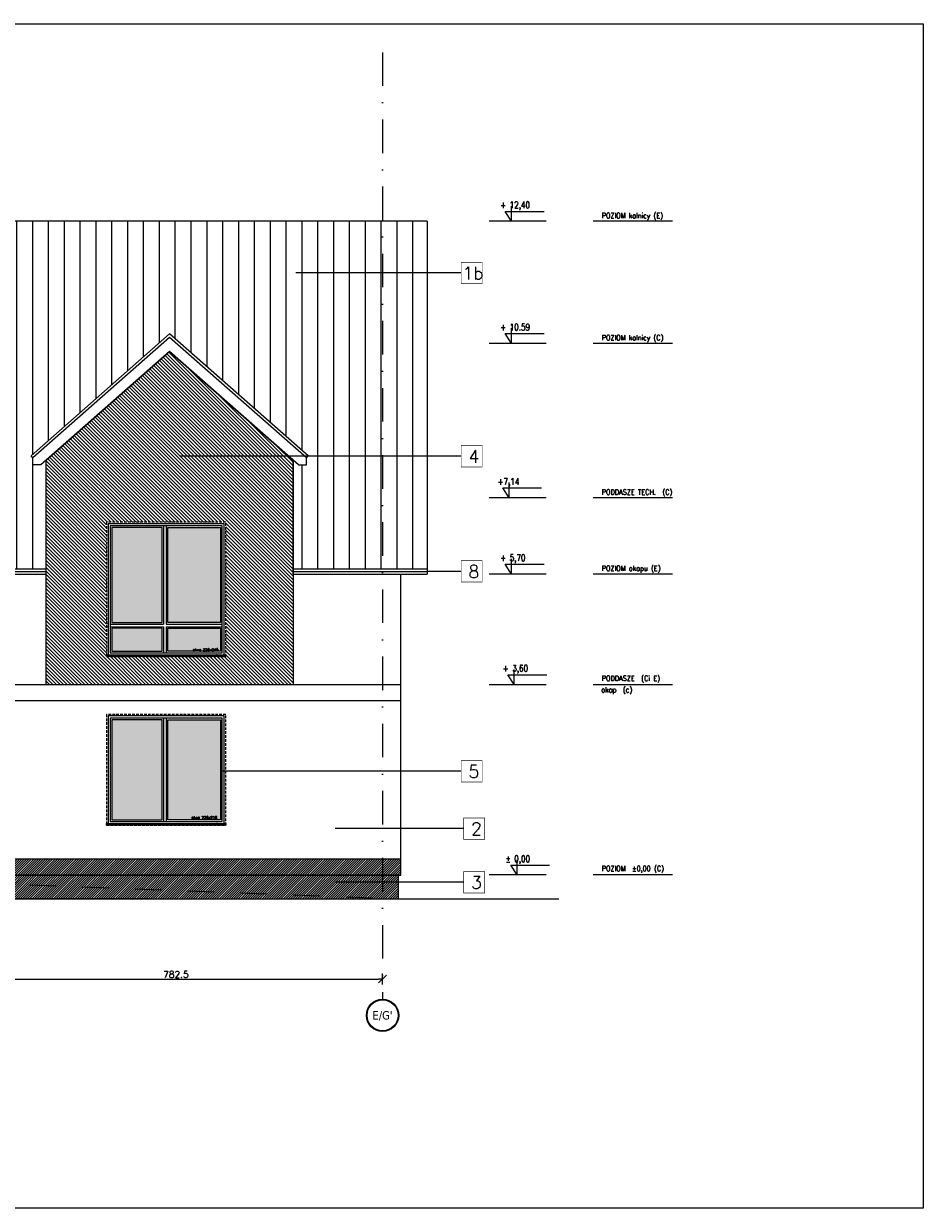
# Model space of a CAD drawing. Header units: millimetres. Extents: x 23192 to 177760, y -399809 to -79279.
# Tile 69 of 70: x 76333 to 78036, y -210097 to -207855. Entities that reach past the tile are written whole.
import ezdxf
from ezdxf.enums import TextEntityAlignment as Align

# ---------------------------------------------------------------- set-up
doc = ezdxf.new("R2010")
doc.units = ezdxf.units.MM
for name, pattern in [('2_3', [1, 0.5, -0.5]), ('CARKOVANA', [7.5, 5, -2.5]), ('DASHDOT', [25.4, 12.7, -6.35, 0, -6.35])]:
    doc.linetypes.add(name, pattern=pattern)
doc.layers.get('0').update_dxf_attribs({"lineweight": 0})
for name, color, linetype, lineweight in [('! opisy okien elewacja', 7, 'Continuous', 0), ('!! 0_ Istn-okna', 6, 'Continuous', 13), ('!! 0_ Istn-sciany', 3, 'Continuous', 30), ('!! 1  WYDZIELENIE PPOŻ', 252, 'Continuous', 0), ('!! 1_Hatch dach', 252, 'Continuous', 5), ('!! 1_projektowana elewacja', 3, 'Continuous', 25), ('!! wymiary osi', 250, 'Continuous', 9), ('0-osie-liniA', 14, 'DASHDOT', 5), ('0-osie-tx', 66, 'Continuous', 9), ('0-rzedne-blok', 62, 'Continuous', 13)]:
    doc.layers.add(name, color=color, linetype=linetype, lineweight=lineweight)
doc.layers.add('!! 0_ramki', color=66, linetype='Continuous', lineweight=9, plot=False)
doc.layers.add('ND', color=240, linetype='Continuous', lineweight=0, plot=False)
doc.layers.add('!! 1_ELEWACJA KOLOR', color=7, linetype='Continuous', lineweight=13, true_color=0x6888bb)
doc.layers.add('!! 2_ELEWACJA COKÓŁ', color=9, linetype='Continuous', lineweight=13, true_color=0x808080)
doc.layers.add('!!_1  OPISY ELEWACJE', color=250, linetype='Continuous')
doc.styles.add('DEUTSCH', font='SIMPLEX8')
doc.styles.add('SIMPLEX', font='simplex.shx', dxfattribs={"width": 0.77})
doc.styles.add('TAHOMA', font='tahoma.ttf')
doc.styles.add('TXT', font='simplex.shx')
doc.dimstyles.new('DIM50', dxfattribs={"dimscale": 5, "dimtxt": 2.5, "dimasz": 1.5, "dimexe": 0, "dimexo": 0, "dimgap": 0.5, "dimtad": 1, "dimdec": 4, "dimrnd": 0.5, "dimdsep": 46, "dimtxsty": 'TXT', "dimblk1": 'TICK1', "dimblk2": 'TICK1', "dimsah": 1, "dimcen": 0, "dimse1": 1, "dimse2": 1, "dimclrd": 1, "dimclre": 7, "dimclrt": 9, "dimadec": 0, "dimazin": 0, "dimtfac": 1, "dimtdec": 4, "dimtmove": 2, "dimatfit": 3, "dimldrblk": 'TICK1', "dimfxl": 1, "dimtolj": 1, "dimarcsym": 0})

# ---------------------------------------------------------------- blocks, each defined once
blk = doc.blocks.new('N OKNO 220X245')
at = {"layer": '!! 1_Hatch dach', "true_color": 0x575757}
h = blk.add_hatch(dxfattribs=at)
h.set_pattern_fill('DOTS', color=251, angle=360)
h.set_pattern_definition([(180, (74902.1715, -193611.4926), (-0.79375, -1.5875), [0, -1.5875])])
h.paths.add_polyline_path([(74700.2, -203917.2), (74795.2, -203917.2), (74795.2, -203873.7), (74700.2, -203873.7)])
h.paths.add_polyline_path([(74806.2, -203917.2), (74906.2, -203917.2), (74906.2, -203873.7), (74806.2, -203873.7)])
h.paths.add_polyline_path([(74806.2, -203862.7), (74906.2, -203862.7), (74906.2, -203682.7), (74806.2, -203682.7)])
h.paths.add_polyline_path([(74700.2, -203862.7), (74795.2, -203862.7), (74795.2, -203682.7), (74700.2, -203682.7)])
h = blk.add_hatch(dxfattribs=at)
h.set_pattern_fill('ANSI31', color=251, scale=0.05, angle=360)
h.set_pattern_definition([(45, (26142.61758, 33649.01818), (-0.11225320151, 0.11225320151), [])])
h.paths.add_polyline_path([(74690.2, -203924.2), (74916.2, -203924.2), (74916.2, -203927.2), (74690.2, -203927.2)])
at = {"layer": '! opisy okien elewacja'}
for p in [(74693.2, -203865.2), (74693.2, -203871.2), (74693.2, -203924.2), (74899.2, -203924.2)]:
    blk.add_point(p, dxfattribs=at)
at = {"layer": '!! 0_ Istn-okna', "linetype": 'CARKOVANA', "lineweight": 5}
blk.add_lwpolyline([(74690.2, -203927.2), (74916.2, -203927.2), (74916.2, -203672.7), (74690.2, -203672.7)], close=True, dxfattribs=at)
at = {"layer": '!! 0_ Istn-okna'}
for points in [[(74693.2, -203924.2), (74913.2, -203924.2), (74913.2, -203675.7), (74693.2, -203675.7)], [(74697.2, -203920.2), (74909.2, -203920.2), (74909.2, -203679.7), (74697.2, -203679.7)], [(74795.2, -203682.7), (74700.2, -203682.7), (74700.2, -203862.7), (74795.2, -203862.7)], [(74806.2, -203682.7), (74906.2, -203682.7), (74906.2, -203862.7), (74806.2, -203862.7)], [(74795.2, -203873.7), (74700.2, -203873.7), (74700.2, -203917.2), (74795.2, -203917.2)], [(74806.2, -203873.7), (74906.2, -203873.7), (74906.2, -203917.2), (74806.2, -203917.2)], [(74690.2, -203924.2), (74916.2, -203924.2), (74916.2, -203927.2), (74690.2, -203927.2)]]:
    blk.add_lwpolyline(points, close=True, dxfattribs=at)
for points in [[(74798.2, -203679.7), (74798.2, -203865.7)], [(74803.2, -203679.7), (74803.2, -203865.7)], [(74697.2, -203865.7), (74798.2, -203865.7)], [(74697.2, -203870.7), (74798.2, -203870.7)], [(74798.2, -203870.7), (74798.2, -203920.2)], [(74803.2, -203865.7), (74909.2, -203865.7)], [(74803.2, -203870.7), (74909.2, -203870.7)], [(74803.2, -203870.7), (74803.2, -203920.2)]]:
    blk.add_lwpolyline(points, dxfattribs=at)
at = {"insert": (74853.5, -203912.2), "char_height": 5, "attachment_point": 1, "style": 'TXT'}
blk.add_mtext_dynamic_manual_height_columns('okno 220x245', width=87.931, gutter_width=75, heights=[0], dxfattribs=at)
blk = doc.blocks.new('N OKNO 220 X 195')
at = {"layer": '!! 1_Hatch dach', "true_color": 0x575757}
h = blk.add_hatch(dxfattribs=at)
h.set_pattern_fill('DOTS', color=251, angle=360)
h.paths.add_polyline_path([(76877.5, -203419.8), (76777.5, -203419.8), (76777.5, -203609.3), (76877.5, -203609.3)])
h.paths.add_polyline_path([(76766.5, -203419.8), (76671.5, -203419.8), (76671.5, -203609.3), (76766.5, -203609.3)])
h = blk.add_hatch(dxfattribs=at)
h.set_pattern_fill('ANSI31', color=251, scale=0.05, angle=360)
h.set_pattern_definition([(45, (28113.94453, 33956.91823), (-0.11225320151, 0.11225320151), [])])
h.paths.add_polyline_path([(76661.5, -203616.3), (76887.5, -203616.3), (76887.5, -203619.3), (76661.5, -203619.3)])
at = {"layer": '! opisy okien elewacja'}
for p in [(76664.5, -203616.3), (76870.5, -203616.3)]:
    blk.add_point(p, dxfattribs=at)
at = {"layer": '!! 0_ Istn-okna', "linetype": 'CARKOVANA', "lineweight": 5}
blk.add_lwpolyline([(76661.5, -203619.3), (76887.5, -203619.3), (76887.5, -203409.8), (76661.5, -203409.8)], close=True, dxfattribs=at)
at = {"layer": '!! 0_ Istn-okna'}
for points in [[(76664.5, -203616.3), (76884.5, -203616.3), (76884.5, -203412.8), (76664.5, -203412.8)], [(76668.5, -203612.3), (76880.5, -203612.3), (76880.5, -203416.8), (76668.5, -203416.8)], [(76766.5, -203419.8), (76671.5, -203419.8), (76671.5, -203609.3), (76766.5, -203609.3)], [(76777.5, -203419.8), (76877.5, -203419.8), (76877.5, -203609.3), (76777.5, -203609.3)], [(76661.5, -203616.3), (76887.5, -203616.3), (76887.5, -203619.3), (76661.5, -203619.3)]]:
    blk.add_lwpolyline(points, close=True, dxfattribs=at)
for points in [[(76769.5, -203416.8), (76769.5, -203612.3)], [(76774.5, -203416.8), (76774.5, -203612.3)]]:
    blk.add_lwpolyline(points, dxfattribs=at)
at = {"insert": (76822.4, -203602.6), "char_height": 5, "attachment_point": 1, "style": 'TXT'}
blk.add_mtext_dynamic_manual_height_columns('okno 220x210', width=87.931, gutter_width=75, heights=[0], dxfattribs=at)
blk = doc.blocks.new('*U81')
h = blk.add_hatch(color=256)
edge = h.paths.add_edge_path()
edge.add_arc((0, 0), 30.6, 0, 360)
edge = h.paths.add_edge_path(flags=17)
edge.add_arc((0, 0), 29.4, 0, 360)
for radius in [30.6, 29.4]:
    blk.add_circle((0, 0), radius)
at = {"style": 'TAHOMA', "flags": 8}
blk.add_attdef('ANSICHTSNUMMER', text='', height=16, dxfattribs=at).set_placement((0, 0), align=Align.MIDDLE_CENTER)
blk = doc.blocks.new('TICK1')
at = {"color": 2}
blk.add_line((-1, -1), (1, 1), dxfattribs=at)
at = {"color": 0}
for p, q in [((0, 0), (-1, 0)), ((0, -1.4), (0, 1.4))]:
    blk.add_line(p, q, dxfattribs=at)
blk = doc.blocks.new('*D3709')
at = {"layer": '!! wymiary osi', "color": 1, "lineweight": -2, "transparency": 16777216}
blk.add_line((62617.6, -216280.7), (63385.1, -216280.7), dxfattribs=at)
at = {"layer": 'DEFPOINTS', "color": 0, "transparency": 16777216}
for p in [(62610.1, -216280.7), (63392.6, -216280.7), (63392.6, -216280.7)]:
    blk.add_point(p, dxfattribs=at)
at = {"layer": '!! wymiary osi', "color": 1, "lineweight": -2, "transparency": 16777216, "xscale": 7.5, "yscale": 7.5, "zscale": 7.5, "rotation": 180}
blk.add_blockref('TICK1', (62610.1, -216280.7), dxfattribs=at)
at = {"layer": '!! wymiary osi', "color": 1, "lineweight": -2, "transparency": 16777216, "xscale": 7.5, "yscale": 7.5, "zscale": 7.5}
blk.add_blockref('TICK1', (63392.6, -216280.7), dxfattribs=at)
at = {"layer": '!! wymiary osi', "color": 9, "transparency": 16777216, "insert": (63001.3, -216271.9), "char_height": 12.5, "attachment_point": 5, "style": 'TXT'}
blk.add_mtext('\\A1;782.5', dxfattribs=at)
blk = doc.blocks.new('D_kota')
for p, q in [((8.7, 0), (8.7, 23)), ((-0.8, 15), (8.7, 15)), ((8.7, 0), (-0.8, 15))]:
    blk.add_line(p, q)
blk.add_lwpolyline([(-0.8, 15), (57.9, 15)])
at = {"style": 'DEUTSCH', "width": 0.8}
blk.add_attdef('POZ.ARCH', (7.3, 19.7), '', height=10, dxfattribs=at)
blk = doc.blocks.new('rzędne elewacji 3')
at = {"layer": '0-rzedne-blok'}
for p, q in [((-21412, 5688.3), (-21262.2, 5688.3)), ((-21173, 5688.3), (-21065, 5688.3)), ((-21412, 5328.3), (-21262.2, 5328.3)), ((-21173, 5328.3), (-21065, 5328.3)), ((-21412.1, 5118.5), (-21262.2, 5118.5)), ((-21173, 5118.5), (-21065, 5118.5)), ((-21412.1, 4974.3), (-21262.2, 4974.3)), ((-21173, 4974.3), (-21065, 4974.3)), ((-21412.1, 4681.8), (-21262.2, 4681.8)), ((-21173, 4681.8), (-21065, 4681.8)), ((-21412.1, 4450.7), (-21262.2, 4450.7)), ((-21173, 4450.7), (-21065, 4450.7))]:
    blk.add_line(p, q, dxfattribs=at)
ref = blk.add_blockref('D_kota', (-21107, 5688.3), dxfattribs=dict(at, xscale=1.250000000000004, yscale=1.250000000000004, zscale=1.250000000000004, rotation=180))
ref.add_attrib('POZ.ARCH', '%%p 0,00  ', (-21096.2, 5663.8), dxfattribs={"layer": '0', "height": 12.5, "rotation": 180, "style": 'DEUTSCH', "width": 0.8})
ref = blk.add_blockref('D_kota', (-21101.6, 5327.9), dxfattribs=dict(at, xscale=1.250000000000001, yscale=1.250000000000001, zscale=1.250000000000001, rotation=179.9999999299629))
ref.add_attrib('POZ.ARCH', '+ 3,60', (-21090.7, 5303.3), dxfattribs={"layer": '0', "height": 12.5, "rotation": 180, "style": 'DEUTSCH', "width": 0.8})
ref = blk.add_blockref('D_kota', (-21096.6, 5118.5), dxfattribs=dict(at, xscale=1.250000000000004, yscale=1.250000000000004, zscale=1.250000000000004, rotation=180))
ref.add_attrib('POZ.ARCH', '+ 5,70', (-21085.8, 5093.9), dxfattribs={"layer": '0', "height": 12.5, "rotation": 180, "style": 'DEUTSCH', "width": 0.8})
ref = blk.add_blockref('D_kota', (-21091.8, 4974.3), dxfattribs=dict(at, xscale=1.250000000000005, yscale=1.250000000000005, zscale=1.250000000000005, rotation=180))
ref.add_attrib('POZ.ARCH', '+7,14', (-21081, 4949.8), dxfattribs={"layer": '0', "height": 12.5, "rotation": 180, "style": 'DEUTSCH', "width": 0.8})
ref = blk.add_blockref('D_kota', (-21096.6, 4681.8), dxfattribs=dict(at, xscale=1.250000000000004, yscale=1.250000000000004, zscale=1.250000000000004, rotation=180))
ref.add_attrib('POZ.ARCH', '+ 10.59', (-21085.8, 4657.2), dxfattribs={"layer": '0', "height": 12.5, "rotation": 180, "style": 'DEUTSCH', "width": 0.8})
ref = blk.add_blockref('D_kota', (-21096.6, 4450.7), dxfattribs=dict(at, xscale=1.250000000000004, yscale=1.250000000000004, zscale=1.250000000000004, rotation=180))
ref.add_attrib('POZ.ARCH', '+ 12,40', (-21085.8, 4426.1), dxfattribs={"layer": '0', "height": 12.5, "rotation": 180, "style": 'DEUTSCH', "width": 0.8})
at = {"layer": '0-rzedne-blok', "style": 'SIMPLEX', "width": 0.77}
for s, p in [('POZIOM  %%P0,00 (C)', (-21278.3, 5681, 0)), ('okap  (c)', (-21277.4, 5342.7)), ('PODDASZE  (Ci E)', (-21278.3, 5321, 0)), ('POZIOM okapu (E)', (-21278.3, 5112.8, 0)), ('PODDASZE TECH.  (C)', (-21278.3, 4968.4, 0)), ('POZIOM kalnicy (C)', (-21278.3, 4676.1, 0)), ('POZIOM kalnicy (E)', (-21278.3, 4445, 0))]:
    blk.add_text(s, height=10, rotation=180, dxfattribs=at).set_placement(p)
blk = doc.blocks.new('BLOK OSIE D-E PD')
at = {"layer": '0-osie-liniA', "ltscale": 5}
blk.add_lwpolyline([(63392.56735, -214526.31528), (63392.56735, -216318.84626)], dxfattribs=at)
at = {"layer": '0-osie-tx'}
ref = blk.add_blockref('*U81', (63392.56735, -216349.44626), dxfattribs=dict(at, rotation=180))
ref.add_attrib('ANSICHTSNUMMER', "E/G'", dxfattribs={"layer": '0', "height": 16, "style": 'TAHOMA', "flags": 8}).set_placement((63392.56735, -216349.44626), align=Align.MIDDLE_CENTER)
at = {"layer": '!! wymiary osi'}
dim = blk.add_linear_dim(base=(63392.56735, -216280.68013), p1=(62610.06735, -216280.68013), p2=(63392.56735, -216280.68013), dimstyle='DIM50', dxfattribs=at)
dim.commit()
dim.dimension.update_dxf_attribs({"geometry": '*D3709', "text_midpoint": (63001.31735, -216271.93013)})

msp = doc.modelspace()

# ---------------------------------------------------------------- hatches: boundary and pattern name
at = {"layer": '!! 1_ELEWACJA KOLOR', "true_color": 0x4f5358}
h = msp.add_hatch(dxfattribs=at)
h.set_pattern_fill('ANSI31', color=251, scale=1.5, angle=-90)
h.set_pattern_definition([(315, (0, -6910.918), (3.36759605, 3.36759605), [])])
h.paths.add_polyline_path([(76375.42327, -209106.45733), (76600.46691, -209106.45733), (76600.46691, -209052.95733), (76489.80099, -209052.95733), (76489.80099, -209049.95733), (76489.80099, -208798.45733), (76600.46691, -208798.45733), (76609.29737, -208475.27016), (76375.42327, -208681.07936)])
h.paths.add_polyline_path([(76600.46691, -209106.45733), (76843.17147, -209106.45733), (76843.17147, -208681.07936), (76609.29737, -208475.27016), (76600.46691, -208798.45733), (76715.80099, -208798.45733), (76715.80099, -209052.95733), (76600.46691, -209052.95733)])
at = {"layer": '!! 1_Hatch dach'}
h = msp.add_hatch(dxfattribs=at)
h.set_pattern_fill('_USER', color=8, scale=30, angle=90, pattern_type=0)
h.set_pattern_definition([(90, (0, 0), (-30, 2e-15), [])])
h.paths.add_polyline_path([(75630.92327, -208626.32851), (75630.92327, -208228.75994), (75282.42327, -208228.75994), (75282.42327, -208724.1193), (75333.72641, -208769.26606), (75330.42327, -208773.01963), (75330.42327, -208786.34029), (75315.28616, -208786.34029), (75305.42327, -208777.66095), (75305.42327, -208886.62491), (75509.29737, -208886.62491), (75509.29737, -208766.66095), (75486.93448, -208786.34029), (75471.79737, -208786.34029), (75471.79737, -208773.01963), (75468.49423, -208769.26606)])
h.paths.add_polyline_path([(75342.95555, -208600.81178), (75342.95555, -208595.81178), (75342.95555, -208463.81178), (75456.70555, -208463.81178), (75456.70555, -208597.81178), (75456.70555, -208600.81178)], flags=16)
h.paths.add_polyline_path([(75344.95555, -208595.81178), (75344.95555, -208465.81178), (75454.70555, -208465.81178), (75454.70555, -208595.81178)], flags=0)
h.paths.add_polyline_path([(75349.95555, -208590.81178), (75349.95555, -208470.81178), (75449.70555, -208470.81178), (75449.70555, -208590.81178)], flags=0)
h.paths.add_polyline_path([(75351.95555, -208587.81178), (75351.95555, -208472.81178), (75399.01217, -208472.81178), (75399.83055, -208470.81178), (75400.64893, -208472.81178), (75447.70555, -208472.81178), (75447.70555, -208587.81178)], flags=0)
h.paths.add_polyline_path([(75351.95555, -208587.81178), (75351.95555, -208472.81178), (75447.70555, -208472.81178), (75447.70555, -208587.81178)], flags=0)
h.paths.add_polyline_path([(75342.95555, -208437.52314), (75342.95555, -208432.52314), (75342.95555, -208300.52314), (75456.70555, -208300.52314), (75456.70555, -208434.52314), (75456.70555, -208437.52314)], flags=16)
h.paths.add_polyline_path([(75344.95555, -208432.52314), (75344.95555, -208302.52314), (75454.70555, -208302.52314), (75454.70555, -208432.52314)], flags=0)
h.paths.add_polyline_path([(75349.95555, -208427.52314), (75349.95555, -208307.52314), (75449.70555, -208307.52314), (75449.70555, -208427.52314)], flags=0)
h.paths.add_polyline_path([(75447.70555, -208424.52314), (75351.95555, -208424.52314), (75351.95555, -208309.52314), (75399.01217, -208309.52314), (75399.83055, -208307.52314), (75400.64893, -208309.52314), (75447.70555, -208309.52314)], flags=0)
h.paths.add_polyline_path([(75447.70555, -208424.52314), (75351.95555, -208424.52314), (75351.95555, -208309.52314), (75447.70555, -208309.52314)], flags=0)
h.paths.add_polyline_path([(75282.42327, -208228.75994), (75031.92327, -208228.75994), (75031.92327, -208503.6793), (75282.42327, -208724.1193)])
h.paths.add_polyline_path([(75031.92327, -208228.75994), (74947.42327, -208228.75994), (74947.42327, -208454.61771), (74961.79737, -208441.96851), (75031.92327, -208503.6793)])
h.paths.add_polyline_path([(76204.90824, -208300.52314), (76229.92327, -208300.52314), (76229.92327, -208228.75994), (75630.92327, -208228.75994), (75630.92327, -208626.32851), (75840.42327, -208441.96851), (76212.35232, -208769.26606), (76209.04918, -208773.01963), (76209.04918, -208786.34029), (76193.91206, -208786.34029), (76171.54918, -208766.66095), (76171.54918, -208886.62491), (76229.92327, -208886.62491), (76229.92327, -208600.81178), (76204.90824, -208600.81178), (76204.90824, -208595.81178), (76204.90824, -208463.81178), (76229.92327, -208463.81178), (76229.92327, -208437.52314), (76204.90824, -208437.52314), (76204.90824, -208432.52314)])
h.paths.add_polyline_path([(77012.42327, -208228.75994), (76229.92327, -208228.75994), (76229.92327, -208300.52314), (76318.65824, -208300.52314), (76318.65824, -208434.52314), (76318.65824, -208437.52314), (76229.92327, -208437.52314), (76229.92327, -208463.81178), (76318.65824, -208463.81178), (76318.65824, -208597.81178), (76318.65824, -208600.81178), (76229.92327, -208600.81178), (76229.92327, -208886.62491), (76375.42327, -208886.62491), (76375.42327, -208681.07936), (76365.56039, -208689.7587), (76350.42327, -208689.7587), (76350.42327, -208676.43804), (76347.12013, -208672.68447), (76609.29737, -208441.96851), (76871.4746, -208672.68447), (76868.17147, -208676.43804), (76868.17147, -208689.7587), (76853.03435, -208689.7587), (76843.17147, -208681.07936), (76843.17147, -208886.62491), (77012.42327, -208886.62491)])
h.paths.add_polyline_path([(77096.92327, -208228.75994), (77012.42327, -208228.75994), (77012.42327, -208886.62491), (77096.92327, -208886.62491)])
h.paths.add_polyline_path([(75371.7833, -208589.31882), (75433.80711, -208589.31882), (75433.80711, -208580.15216), (75371.7833, -208580.15216)], flags=8)
h.paths.add_polyline_path([(75371.7833, -208426.03018), (75433.80711, -208426.03018), (75433.80711, -208416.86351), (75371.7833, -208416.86351)], flags=8)
at = {"layer": '!! 2_ELEWACJA COKÓŁ', "true_color": 0x2b2b2c}
h = msp.add_hatch(dxfattribs=at)
h.set_pattern_fill('ANSI31', color=250)
h.set_pattern_definition([(45, (0, -6910.9182), (-2.24506403, 2.24506403), [])])
h.paths.add_polyline_path([(77041.92327, -209511.45733), (77041.92327, -209466.45733), (77046.92327, -209466.45733), (77046.92327, -209436.45733), (75269.9293, -209436.45733), (75269.9293, -209466.45733), (75559.29737, -209499.58062), (76082.20105, -209511.45733)])

# ---------------------------------------------------------------- linework, layer by layer
at = {"layer": '!! 0_ Istn-sciany', "linetype": '2_3', "lineweight": 20, "ltscale": 100}
msp.add_lwpolyline([(74445.17545, -209413.45733), (77041.92327, -209511.45733)], dxfattribs=at)
at = {"layer": '!! 0_ Istn-sciany'}
msp.add_lwpolyline([(76568.7198, -209511.45733), (76082.20105, -209511.45733)], dxfattribs=at)
at = {"layer": '!! 0_ramki'}
for p, q in [((70976.65678, -207854.77203), (78036.4108, -207854.77203)), ((78036.4108, -207854.77203), (78036.4108, -210097.45169)), ((78036.4108, -210097.45169), (70976.65678, -210097.45169))]:
    msp.add_line(p, q, dxfattribs=at)
at = {"layer": '!! 1_projektowana elewacja'}
for points in [[(77096.92327, -208228.75994), (74947.42327, -208228.75994)], [(77096.92327, -208228.75994), (77096.92327, -208896.62491)], [(76871.4746, -208672.68447), (76609.29737, -208441.96851), (76347.12013, -208672.68447)], [(76868.17147, -208676.43804), (76609.29737, -208448.62884), (76350.42327, -208676.43804)], [(76853.03435, -208689.7587), (76609.29737, -208475.27016), (76365.56039, -208689.7587)], [(76365.56039, -208689.7587), (76350.42327, -208689.7587), (76350.42327, -208676.43804), (76347.12013, -208672.68447)], [(76375.42327, -208896.62491), (76375.42327, -208681.07936)], [(76843.17147, -208896.62491), (76843.17147, -208681.07936)], [(76853.03435, -208689.7587), (76868.17147, -208689.7587), (76868.17147, -208676.43804), (76871.4746, -208672.68447)], [(76171.54918, -208886.62491), (76375.42327, -208886.62491)], [(76171.54918, -208891.62491), (76375.42327, -208891.62491)], [(76171.54918, -208896.62491), (76375.42327, -208896.62491)], [(76843.17147, -208886.62491), (77096.92327, -208886.62491)], [(76843.17147, -208891.62491), (77096.92327, -208891.62491)], [(76843.17147, -208896.62491), (77096.92327, -208896.62491)], [(77046.92327, -209466.45733), (77046.92327, -208896.62491)], [(77046.92327, -209436.45733), (75260.42327, -209436.45733)], [(74445.44004, -209466.45733), (77046.92327, -209466.45733)], [(77041.92327, -209466.45733), (77041.92327, -209511.45733)], [(76568.7198, -209511.45733), (77346.26204, -209511.45733)]]:
    msp.add_lwpolyline(points, dxfattribs=at)
at = {"layer": '!!_1  OPISY ELEWACJE', "const_width": 1.2}
for points in [[(77161.32689, -208347.00804), (77161.32689, -208306.46325), (77201.04123, -208306.46325), (77201.04123, -208347.00804)], [(77161.32689, -208347.00804), (77161.32689, -208306.46325), (77201.04123, -208306.46325), (77201.04123, -208347.00804)], [(77161.32689, -208693.79241), (77161.32689, -208653.24762), (77201.04123, -208653.24762), (77201.04123, -208693.79241)], [(77161.32689, -208693.79241), (77161.32689, -208653.24762), (77201.04123, -208653.24762), (77201.04123, -208693.79241)], [(77161.32689, -208911.8973), (77161.32689, -208871.35251), (77201.04123, -208871.35251), (77201.04123, -208911.8973)], [(77161.32689, -208911.8973), (77161.32689, -208871.35251), (77201.04123, -208871.35251), (77201.04123, -208911.8973)], [(77161.32689, -209290.28391), (77161.32689, -209249.73912), (77201.04123, -209249.73912), (77201.04123, -209290.28391)], [(77161.32689, -209290.28391), (77161.32689, -209249.73912), (77201.04123, -209249.73912), (77201.04123, -209290.28391)], [(77166.3125, -209398.94233), (77166.3125, -209358.39754), (77206.02684, -209358.39754), (77206.02684, -209398.94233)], [(77166.3125, -209398.94233), (77166.3125, -209358.39754), (77206.02684, -209358.39754), (77206.02684, -209398.94233)], [(77166.3125, -209500.50999), (77166.3125, -209459.96521), (77206.02684, -209459.96521), (77206.02684, -209500.50999)], [(77166.3125, -209500.50999), (77166.3125, -209459.96521), (77206.02684, -209459.96521), (77206.02684, -209500.50999)]]:
    msp.add_lwpolyline(points, close=True, dxfattribs=at)
at = {"layer": '!!_1  OPISY ELEWACJE'}
for points in [[(77161.32689, -208326.73564), (76848.39116, -208326.73564)], [(77161.32689, -208673.52002), (76627.77394, -208673.52002)], [(77161.32689, -208891.62491), (77098.71934, -208891.62491)], [(77161.32689, -209270.01152), (76708.80099, -209270.01152)], [(77166.3125, -209378.66994), (76922.70127, -209378.66994)], [(77166.3125, -209480.2376), (76922.70127, -209480.2376)]]:
    msp.add_lwpolyline(points, dxfattribs=at)
msp.add_lwpolyline([(76843.17147, -208681.07936), (76843.17147, -209106.45733), (76375.42327, -209106.45733), (76375.42327, -208681.07936), (76609.29737, -208475.27016)], close=True)
for points in [[(76712.80099, -208801.45733), (76612.80099, -208801.45733)], [(77046.92327, -209466.45733), (74445.44004, -209466.45733)]]:
    msp.add_lwpolyline(points)
at = {"layer": 'ND'}
for points in [[(77046.92327, -209106.45733), (74445.44004, -209106.45733)], [(77046.92327, -209136.45733), (74445.44004, -209136.45733)]]:
    msp.add_lwpolyline(points, dxfattribs=at)

# ---------------------------------------------------------------- block references
at = {"layer": '!! 1  WYDZIELENIE PPOŻ', "rotation": 180}
msp.add_blockref('rzędne elewacji 3', (56149.26658, -203778.10743), dxfattribs=at)
for name, p in [('BLOK OSIE D-E PD', (13619.85593, 6617.30292)), ('N OKNO 220X245', (1799.62952, -5125.70975)), ('N OKNO 220 X 195', (-171.69743, -5752.60981))]:
    msp.add_blockref(name, p)

# ---------------------------------------------------------------- texts
at = {"layer": '!!_1  OPISY ELEWACJE', "char_height": 24, "attachment_point": 1, "style": 'TXT'}
for s, insert in [('1b', (77163.56059, -208315.13188)), ('4', (77175.02881, -208661.91625)), ('8', (77175.02881, -208880.02114)), ('5', (77175.02881, -209258.40775)), ('2', (77180.01442, -209367.06617)), ('3', (77180.01442, -209468.63383))]:
    msp.add_mtext_dynamic_manual_height_columns(s, width=40.5447886, gutter_width=90, heights=[0], dxfattribs=dict(at, insert=insert))

doc.saveas('drawing.dxf')
